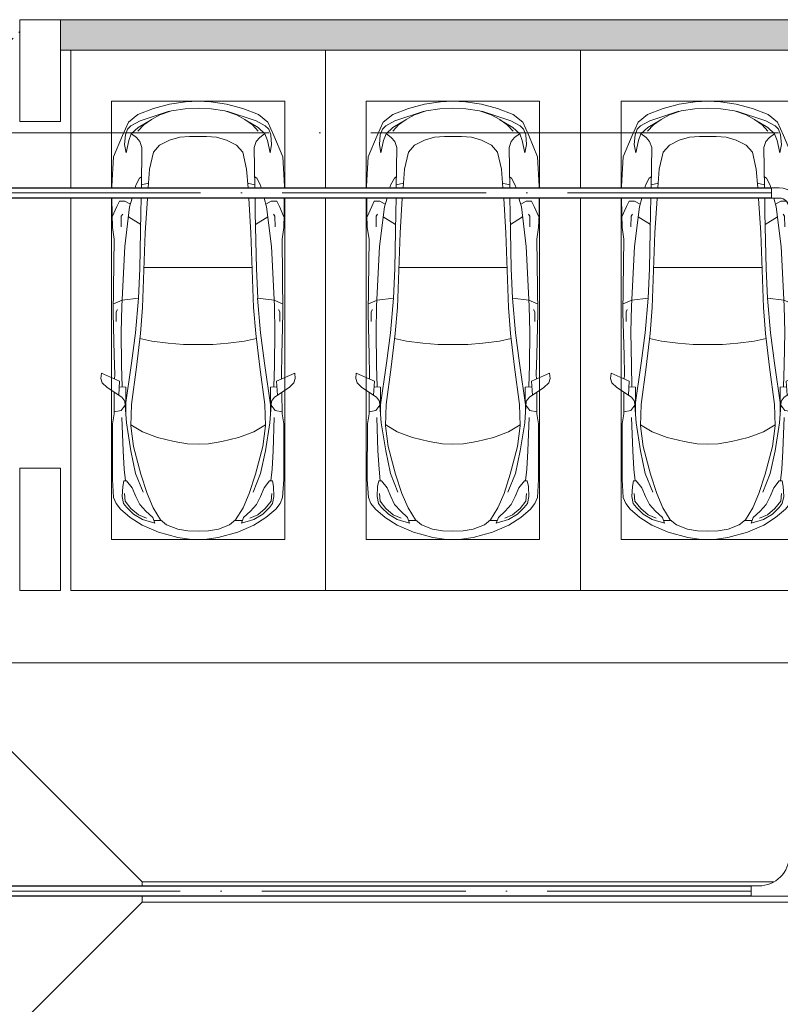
# Model space of a CAD drawing. Header units: millimetres. Extents: x -32229 to 192519, y -13689 to 125138.
# Tile 239 of 256: x 48935 to 56396, y 111698 to 121360. Entities that reach past the tile are written whole.
import ezdxf

# ---------------------------------------------------------------- set-up
doc = ezdxf.new("R2010")
doc.units = ezdxf.units.MM
doc.linetypes.add('ADSK_Линия сетки', pattern=[5000, 4000, -500, 0, -500])
doc.linetypes.add('ADSK_Осевая', pattern=[2800, 2000, -400, 0, -400])
for name, color, linetype, lineweight in [('A-____-____-DIMS', 7, 'Continuous', 9), ('A-____-____-DIMS-200', 7, 'Continuous', 9), ('A-DETL-GENF-OTLN', 7, 'Continuous', 18), ('A-FLOR-____-OTLN', 7, 'Continuous', 18), ('A-WALL-____-MCUT', 7, 'Continuous', 40), ('A-WALL-____-OTLN', 7, 'Continuous', 18), ('A-WALL-____-PATT', 7, 'Continuous', 40), ('C-PRKG-____-OTLN', 7, 'Continuous', 18), ('E-CABL-TRAY-CNTR', 7, 'ADSK_Осевая', 18), ('E-CABL-TRAY-OTLN', 7, 'Continuous', 18), ('S-COLS-____-MCUT', 7, 'Continuous', 40), ('S-COLS-____-OTLN', 7, 'Continuous', 18), ('S-GRID-____-OTLN', 7, 'Continuous', 9)]:
    doc.layers.add(name, color=color, linetype=linetype, lineweight=lineweight)
doc.styles.add('GOST Common_4', font='GOST_Common.ttf', dxfattribs={"width": 0.9, "height": 250})
doc.dimstyles.new('ГОСТ_2_5_мм2', dxfattribs={"dimscale": 304.8, "dimtxt": 251.428749, "dimasz": 0.492126, "dimexe": 0.492126, "dimexo": 0.656168, "dimgap": 0.098425, "dimtad": 1, "dimdec": 0, "dimdsep": 46, "dimtxsty": 'GOST Common_4', "dimblk1": 'OBLIQUE', "dimblk2": 'OBLIQUE', "dimsah": 1, "dimcen": 0.09, "dimazin": 2, "dimtfac": 1, "dimtdec": 4, "dimtix": 1, "dimtmove": 0, "dimatfit": 3, "dimfxl": 1, "dimtvp": 1, "dimtolj": 1, "dimtzin": 0, "dimarcsym": 2})
pattern_1 = [(45, (0, 0), (-228.0985, 228.0985), []), (45, (228.1, 0), (-228.0985, 228.0985), [403.225, -80.645, 6.706, -73.939])]

# ---------------------------------------------------------------- blocks, each defined once
blk = doc.blocks.new('АР_Машиноместо - 5300x2500_С-V11--01 ЭЛ')
at = {"layer": 'A-DETL-GENF-OTLN', "color": 253, "lineweight": 13, "true_color": 0xaaaaaa}
for p, q in [((970.2, 4771.8), (812.7, 4729.4)), ((1126.4, 4794.1), (970.2, 4771.8)), ((1250, 4800), (1126.4, 4794.1)), ((1250, 4800), (1373.6, 4794.1)), ((1373.6, 4794.1), (1529.8, 4771.8)), ((1529.8, 4771.8), (1687.3, 4729.4)), ((659.1, 4669.9), (565.9, 4595.1)), ((812.7, 4729.4), (659.1, 4669.9)), ((680.7, 4606.5), (967, 4703.6)), ((873.9, 4665.1), (791.3, 4619.7)), ((988.2, 4706.7), (873.9, 4665.1)), ((1122.2, 4726.4), (988.2, 4706.7)), ((1250, 4731.7), (1122.2, 4726.4)), ((1250, 4731.7), (1377.8, 4726.4)), ((1377.8, 4726.4), (1511.8, 4706.7)), ((1511.8, 4706.7), (1626.1, 4665.1)), ((1819.3, 4606.5), (1533, 4703.6)), ((1626.1, 4665.1), (1708.7, 4619.7)), ((1687.3, 4729.4), (1840.9, 4669.9)), ((1840.9, 4669.9), (1934.1, 4595.1)), ((565.9, 4595.1), (507.1, 4462.6)), ((557.5, 4525.7), (590.7, 4560.1)), ((590.7, 4560.1), (680.7, 4606.5)), ((661.8, 4543.1), (594.6, 4479.3)), ((717.1, 4568.9), (659.6, 4505.3)), ((788.5, 4617.7), (661.8, 4543.1)), ((791.3, 4619.7), (717.1, 4568.9)), ((1708.7, 4619.7), (1782.9, 4568.9)), ((1711.5, 4617.7), (1838.2, 4543.1)), ((1782.9, 4568.9), (1840.4, 4505.3)), ((1909.3, 4560.1), (1819.3, 4606.5)), ((1838.2, 4543.1), (1905.4, 4479.3)), ((1942.5, 4525.7), (1909.3, 4560.1)), ((1934.1, 4595.1), (1992.9, 4462.6)), ((507.1, 4462.6), (419.6, 4254.2)), ((528.4, 4374.7), (536.4, 4471.4)), ((536.4, 4471.4), (557.5, 4525.7)), ((594.6, 4479.3), (569.5, 4413.1)), ((645, 4445.5), (597.3, 4481.4)), ((679.6, 4406.3), (645, 4445.5)), ((970.5, 4419.3), (1069.6, 4447.3)), ((1069.6, 4447.3), (1167.1, 4453.2)), ((1167.1, 4453.2), (1250, 4453.9)), ((1332.9, 4453.2), (1250, 4453.9)), ((1430.4, 4447.3), (1332.9, 4453.2)), ((1529.5, 4419.3), (1430.4, 4447.3)), ((1820.4, 4406.3), (1855, 4445.5)), ((1855, 4445.5), (1902.7, 4481.4)), ((1905.4, 4479.3), (1930.5, 4413.1)), ((1963.6, 4471.4), (1942.5, 4525.7)), ((1971.6, 4374.7), (1963.6, 4471.4)), ((1992.9, 4462.6), (2080.4, 4254.2)), ((543.7, 4295.1), (528.4, 4374.7)), ((569.5, 4413.1), (543.7, 4295.1)), ((699.7, 4345.5), (679.6, 4406.3)), ((812.5, 4298.9), (872.7, 4370.2)), ((872.7, 4370.2), (970.5, 4419.3)), ((1627.3, 4370.2), (1529.5, 4419.3)), ((1687.5, 4298.9), (1627.3, 4370.2)), ((1800.3, 4345.5), (1820.4, 4406.3)), ((1930.5, 4413.1), (1956.3, 4295.1)), ((1956.3, 4295.1), (1971.6, 4374.7)), ((419.6, 4254.2), (403.4, 3968)), ((693.3, 3949.9), (699.7, 4345.5)), ((774.4, 4132.9), (812.5, 4298.9)), ((1725.6, 4132.9), (1687.5, 4298.9)), ((1806.7, 3949.9), (1800.3, 4345.5)), ((2080.4, 4254.2), (2096.6, 3968)), ((760.3, 3949.9), (774.4, 4132.9)), ((1739.7, 3949.9), (1725.6, 4132.9)), ((403.4, 3968), (403.5, 3949.9)), ((631.5, 3949.9), (638.7, 3975.4)), ((638.7, 3975.4), (675.2, 4045.5)), ((675.2, 4045.5), (694.6, 4057.6)), ((1824.8, 4045.5), (1805.4, 4057.6)), ((1861.3, 3975.4), (1824.8, 4045.5)), ((1868.5, 3949.9), (1861.3, 3975.4)), ((2096.6, 3968), (2096.5, 3949.9)), ((404.3, 3849.9), (405.6, 3688.5)), ((453.1, 3766.3), (478.4, 3819.3)), ((478.4, 3819.3), (532.5, 3818.1)), ((532.5, 3818.1), (585.5, 3790.5)), ((578.7, 3762.9), (603.2, 3849.9)), ((689.3, 3705.5), (691.7, 3849.9)), ((731.2, 3507.6), (752.2, 3845.6)), ((752.2, 3845.6), (752.6, 3849.9)), ((1747.8, 3845.6), (1747.4, 3849.9)), ((1768.8, 3507.6), (1747.8, 3845.6)), ((1810.7, 3705.5), (1808.3, 3849.9)), ((1921.3, 3762.9), (1896.8, 3849.9)), ((1967.5, 3818.1), (1914.5, 3790.5)), ((2021.6, 3819.3), (1967.5, 3818.1)), ((2046.9, 3766.3), (2021.6, 3819.3)), ((2095.7, 3849.9), (2094.4, 3688.5)), ((405.6, 3688.5), (409.5, 3560)), ((408.2, 3667), (453.1, 3766.3)), ((495.5, 3566.1), (496.8, 3671.6)), ((496.8, 3671.6), (510.1, 3691.5)), ((530.9, 3374.8), (578.7, 3762.9)), ((678.7, 3159.5), (689.3, 3705.5)), ((1821.3, 3159.5), (1810.7, 3705.5)), ((1969.1, 3374.8), (1921.3, 3762.9)), ((2003.2, 3671.6), (1989.9, 3691.5)), ((2004.5, 3566.1), (2003.2, 3671.6)), ((2091.8, 3667), (2046.9, 3766.3)), ((2094.4, 3688.5), (2090.5, 3560)), ((687.1, 3588.8), (566.5, 3663.9)), ((1812.9, 3588.8), (1933.5, 3663.9)), ((409.5, 3560), (426.5, 3446.8)), ((704.9, 2775.5), (731.2, 3507.6)), ((1795.1, 2775.5), (1768.8, 3507.6)), ((2090.5, 3560), (2073.5, 3446.8)), ((426.5, 3446.8), (417.5, 2723)), ((2073.5, 3446.8), (2082.5, 2723)), ((501.4, 2789.7), (530.9, 3374.8)), ((1998.6, 2789.7), (1969.1, 3374.8)), ((665.6, 2864.6), (678.7, 3159.5)), ((1834.4, 2864.6), (1821.3, 3159.5)), ((505.1, 2846.9), (420.9, 2813.3)), ((665.8, 2867.4), (505.1, 2846.9)), ((636.6, 2526.5), (665.8, 2867.4)), ((1834.2, 2867.4), (1994.9, 2846.9)), ((1863.4, 2526.5), (1834.2, 2867.4)), ((1994.9, 2846.9), (2079.1, 2813.3)), ((417.5, 2723), (428.2, 2308.5)), ((447.8, 2733.7), (459.7, 2756.2)), ((447.8, 2638.7), (447.8, 2733.7)), ((495.7, 2532.3), (501.4, 2789.7)), ((684.2, 2522.3), (704.9, 2775.5)), ((1815.8, 2522.3), (1795.1, 2775.5)), ((2004.3, 2532.3), (1998.6, 2789.7)), ((2052.2, 2733.7), (2040.3, 2756.2)), ((2052.2, 2638.7), (2052.2, 2733.7)), ((2082.5, 2723), (2071.8, 2308.5)), ((500, 2210.1), (495.7, 2532.3)), ((636.6, 2526.5), (597, 2231)), ((644.6, 2191.8), (684.2, 2522.3)), ((1855.4, 2191.8), (1815.8, 2522.3)), ((1863.4, 2526.5), (1903, 2231)), ((2000, 2210.1), (2004.3, 2532.3)), ((428.2, 2308.5), (432.3, 2119.9)), ((597, 2231), (535, 1798.3)), ((1903, 2231), (1965, 1798.3)), ((2071.8, 2308.5), (2067.7, 2119.9)), ((296.8, 2079.9), (301.4, 2130.5)), ((301.4, 2130.5), (479.9, 2052.9)), ((505.9, 1996), (500, 2210.1)), ((595.8, 1824.8), (644.6, 2191.8)), ((1904.2, 1824.8), (1855.4, 2191.8)), ((1994.1, 1996), (2000, 2210.1)), ((2198.6, 2130.5), (2020.1, 2052.9)), ((2203.2, 2079.9), (2198.6, 2130.5)), ((309.5, 2036.1), (296.8, 2079.9)), ((357.8, 1990.1), (309.5, 2036.1)), ((432.3, 2119.9), (430.7, 2073.9)), ((479.9, 2052.9), (471, 1914.3)), ((2020.1, 2052.9), (2029, 1914.3)), ((2067.7, 2119.9), (2069.3, 2073.9)), ((2142.2, 1990.1), (2190.5, 2036.1)), ((2190.5, 2036.1), (2203.2, 2079.9)), ((500.6, 1894.5), (357.8, 1990.1)), ((426.5, 1730.9), (427.5, 1943)), ((540.9, 1993.7), (476.3, 1997.9)), ((540.9, 1993.7), (539.8, 1733.1)), ((1959.1, 1993.7), (2023.7, 1997.9)), ((1959.1, 1993.7), (1960.2, 1733.1)), ((1999.4, 1894.5), (2142.2, 1990.1)), ((2073.5, 1730.9), (2072.5, 1943)), ((530.6, 1857.6), (500.6, 1894.5)), ((546.5, 1642.6), (530.6, 1857.6)), ((1953.5, 1642.6), (1969.4, 1857.6)), ((1969.4, 1857.6), (1999.4, 1894.5)), ((495, 1765.3), (426.6, 1753.4)), ((533.6, 1816.8), (495, 1765.3)), ((589.4, 1615.5), (595.8, 1824.8)), ((1910.6, 1615.5), (1904.2, 1824.8)), ((1966.4, 1816.8), (2005, 1765.3)), ((2005, 1765.3), (2073.4, 1753.4)), ((410.6, 1634.2), (426.5, 1730.9)), ((2089.4, 1634.2), (2073.5, 1730.9)), ((409.5, 1087), (410.6, 1634.2)), ((615.4, 1410.3), (589.4, 1615.5)), ((590.4, 1624.3), (703.6, 1557.1)), ((703.6, 1557.1), (852.8, 1499)), ((1796.4, 1557.1), (1647.2, 1499)), ((1909.6, 1624.3), (1796.4, 1557.1)), ((1884.6, 1410.3), (1910.6, 1615.5)), ((2090.5, 1087), (2089.4, 1634.2)), ((852.8, 1499), (1016.6, 1459.9)), ((1016.6, 1459.9), (1146.9, 1439.4)), ((1483.4, 1459.9), (1353.1, 1439.4)), ((1647.2, 1499), (1483.4, 1459.9)), ((687.4, 1141), (615.4, 1410.3)), ((1146.9, 1439.4), (1250, 1434.1)), ((1353.1, 1439.4), (1250, 1434.1)), ((1812.6, 1141), (1884.6, 1410.3)), ((420.9, 910.7), (409.5, 1087)), ((510.2, 1018.7), (521.5, 1074.5)), ((521.5, 1074.5), (548.5, 1076.2)), ((548.5, 1076.2), (603.4, 1004.8)), ((749.2, 950.3), (687.4, 1141)), ((1750.8, 950.3), (1812.6, 1141)), ((1951.5, 1076.2), (1896.6, 1004.8)), ((1978.5, 1074.5), (1951.5, 1076.2)), ((1989.8, 1018.7), (1978.5, 1074.5)), ((2079.1, 910.7), (2090.5, 1087)), ((505.7, 920), (510.2, 1018.7)), ((603.4, 1004.8), (639.1, 920)), ((1896.6, 1004.8), (1860.9, 920)), ((1994.3, 920), (1989.8, 1018.7)), ((445.9, 853.1), (420.9, 910.7)), ((519.1, 851.5), (505.7, 920)), ((639.1, 920), (677.4, 843.7)), ((809.1, 809.4), (749.2, 950.3)), ((1690.9, 809.4), (1750.8, 950.3)), ((1860.9, 920), (1822.6, 843.7)), ((1980.9, 851.5), (1994.3, 920)), ((2054.1, 853.1), (2079.1, 910.7)), ((489, 795.6), (445.9, 853.1)), ((584.4, 714.6), (489, 795.6)), ((550, 812.3), (519.1, 851.5)), ((616.5, 746.4), (550, 812.3)), ((677.4, 843.7), (737.5, 778.3)), ((737.5, 778.3), (804.5, 715.7)), ((881.5, 691.6), (809.1, 809.4)), ((1618.5, 691.6), (1690.9, 809.4)), ((1762.5, 778.3), (1695.5, 715.7)), ((1822.6, 843.7), (1762.5, 778.3)), ((1883.5, 746.4), (1950, 812.3)), ((1915.6, 714.6), (2011, 795.6)), ((1950, 812.3), (1980.9, 851.5)), ((2011, 795.6), (2054.1, 853.1)), ((701.8, 640.4), (584.4, 714.6)), ((703.5, 696.4), (616.5, 746.4)), ((824.6, 660.9), (703.5, 696.4)), ((804.5, 715.7), (824.6, 660.9)), ((888.4, 685.9), (815.2, 686.6)), ((941.4, 642.2), (881.5, 691.6)), ((1558.6, 642.2), (1618.5, 691.6)), ((1611.6, 685.9), (1684.8, 686.6)), ((1695.5, 715.7), (1675.4, 660.9)), ((1675.4, 660.9), (1796.5, 696.4)), ((1796.5, 696.4), (1883.5, 746.4)), ((1798.2, 640.4), (1915.6, 714.6)), ((861.8, 571.6), (701.8, 640.4)), ((1050.7, 599.4), (941.4, 642.2)), ((1148.8, 583), (1050.7, 599.4)), ((1250, 581.6), (1148.8, 583)), ((1250, 581.6), (1351.2, 583)), ((1351.2, 583), (1449.3, 599.4)), ((1449.3, 599.4), (1558.6, 642.2)), ((1638.2, 571.6), (1798.2, 640.4)), ((1052.6, 517.5), (861.8, 571.6)), ((1165.1, 503.1), (1052.6, 517.5)), ((1250, 500), (1165.1, 503.1)), ((1250, 500), (1334.9, 503.1)), ((1334.9, 503.1), (1447.4, 517.5)), ((1447.4, 517.5), (1638.2, 571.6))]:
    blk.add_line(p, q, dxfattribs=at)
at = {"layer": 'A-DETL-GENF-OTLN', "color": 254, "lineweight": 13, "true_color": 0xd4d4d4}
for p, q in [((694.6, 3980.4), (765.1, 3996.8)), ((1805.4, 3980.4), (1734.9, 3996.8)), ((715.1, 3168.3), (1250, 3167.3)), ((1784.9, 3168.3), (1250, 3167.3)), ((677.9, 2473), (794.6, 2446)), ((794.6, 2446), (955.7, 2426.8)), ((955.7, 2426.8), (1105.5, 2413.7)), ((1544.3, 2426.8), (1394.5, 2413.7)), ((1705.4, 2446), (1544.3, 2426.8)), ((1822.1, 2473), (1705.4, 2446)), ((1105.5, 2413.7), (1250, 2412.9)), ((1394.5, 2413.7), (1250, 2412.9)), ((513.9, 1368.9), (502.3, 1696.3)), ((590.3, 1367.8), (546.5, 1642.6)), ((1909.7, 1367.8), (1953.5, 1642.6)), ((1986.1, 1368.9), (1997.7, 1696.3)), ((524.9, 1188.6), (513.9, 1368.9)), ((636.7, 1146), (590.3, 1367.8)), ((1863.3, 1146), (1909.7, 1367.8)), ((1975.1, 1188.6), (1986.1, 1368.9)), ((537.4, 1076.1), (524.9, 1188.6)), ((1962.6, 1076.1), (1975.1, 1188.6)), ((710.2, 962.8), (636.7, 1146)), ((1789.8, 962.8), (1863.3, 1146)), ((534.5, 874.4), (528.1, 949.5)), ((591.7, 805), (534.5, 874.4)), ((1908.3, 805), (1965.5, 874.4)), ((1965.5, 874.4), (1971.9, 949.5)), ((664.7, 739.9), (591.7, 805)), ((1835.3, 739.9), (1908.3, 805)), ((742.6, 707.8), (664.7, 739.9)), ((1757.4, 707.8), (1835.3, 739.9))]:
    blk.add_line(p, q, dxfattribs=at)
at = {"layer": 'C-PRKG-____-OTLN', "color": 253, "lineweight": 13, "true_color": 0xaaaaaa}
for p, q in [((0, 3949.9), (0, 5300)), ((2500, 3949.9), (2500, 5300)), ((400, 4800), (2100, 4800)), ((400, 3949.9), (400, 4800)), ((2100, 3949.9), (2100, 4800)), ((0, 0), (0, 3849.9)), ((400, 500), (400, 3849.9)), ((2100, 500), (2100, 3849.9)), ((2500, 0), (2500, 3849.9)), ((400, 500), (2100, 500)), ((2500, 0), (0, 0))]:
    blk.add_line(p, q, dxfattribs=at)
blk = doc.blocks.new('АР_Машиноместо - 5300x2500_С-V13--01 ЭЛ')
at = {"layer": 'A-DETL-GENF-OTLN', "color": 253, "lineweight": 13, "true_color": 0xaaaaaa}
for p, q in [((861.8, -571.6), (701.8, -640.4)), ((1052.6, -517.5), (861.8, -571.6)), ((1165.1, -503.1), (1052.6, -517.5)), ((1250, -500), (1165.1, -503.1)), ((1250, -500), (1334.9, -503.1)), ((1334.9, -503.1), (1447.4, -517.5)), ((1447.4, -517.5), (1638.2, -571.6)), ((1638.2, -571.6), (1798.2, -640.4)), ((701.8, -640.4), (584.4, -714.6)), ((824.6, -660.9), (703.5, -696.4)), ((804.5, -715.7), (824.6, -660.9)), ((941.4, -642.2), (881.5, -691.6)), ((1050.7, -599.4), (941.4, -642.2)), ((1148.8, -583), (1050.7, -599.4)), ((1250, -581.6), (1148.8, -583)), ((1250, -581.6), (1351.2, -583)), ((1351.2, -583), (1449.3, -599.4)), ((1449.3, -599.4), (1558.6, -642.2)), ((1558.6, -642.2), (1618.5, -691.6)), ((1695.5, -715.7), (1675.4, -660.9)), ((1675.4, -660.9), (1796.5, -696.4)), ((1798.2, -640.4), (1915.6, -714.6)), ((584.4, -714.6), (489, -795.6)), ((616.5, -746.4), (550, -812.3)), ((703.5, -696.4), (616.5, -746.4)), ((737.5, -778.3), (804.5, -715.7)), ((881.5, -691.6), (809.1, -809.4)), ((888.4, -685.9), (815.2, -686.6)), ((1611.6, -685.9), (1684.8, -686.6)), ((1618.5, -691.6), (1690.9, -809.4)), ((1762.5, -778.3), (1695.5, -715.7)), ((1796.5, -696.4), (1883.5, -746.4)), ((1883.5, -746.4), (1950, -812.3)), ((1915.6, -714.6), (2011, -795.6)), ((489, -795.6), (450, -847.6)), ((519.1, -851.5), (505.7, -920)), ((550, -812.3), (519.1, -851.5)), ((639.1, -920), (677.4, -843.7)), ((677.4, -843.7), (737.5, -778.3)), ((809.1, -809.4), (749.2, -950.3)), ((1690.9, -809.4), (1750.8, -950.3)), ((1822.6, -843.7), (1762.5, -778.3)), ((1860.9, -920), (1822.6, -843.7)), ((1950, -812.3), (1980.9, -851.5)), ((1980.9, -851.5), (1994.3, -920)), ((2011, -795.6), (2054.1, -853.1)), ((2054.1, -853.1), (2079.1, -910.7)), ((505.7, -920), (510.2, -1018.7)), ((603.4, -1004.8), (639.1, -920)), ((749.2, -950.3), (687.4, -1141)), ((1750.8, -950.3), (1812.6, -1141)), ((1896.6, -1004.8), (1860.9, -920)), ((1994.3, -920), (1989.8, -1018.7)), ((2079.1, -910.7), (2090.5, -1087)), ((510.2, -1018.7), (521.5, -1074.5)), ((548.5, -1076.2), (603.4, -1004.8)), ((1951.5, -1076.2), (1896.6, -1004.8)), ((1989.8, -1018.7), (1978.5, -1074.5)), ((521.5, -1074.5), (548.5, -1076.2)), ((687.4, -1141), (615.4, -1410.3)), ((1812.6, -1141), (1884.6, -1410.3)), ((1978.5, -1074.5), (1951.5, -1076.2)), ((2090.5, -1087), (2089.4, -1634.2)), ((615.4, -1410.3), (589.4, -1615.5)), ((1016.6, -1459.9), (1146.9, -1439.4)), ((1146.9, -1439.4), (1250, -1434.1)), ((1353.1, -1439.4), (1250, -1434.1)), ((1483.4, -1459.9), (1353.1, -1439.4)), ((1884.6, -1410.3), (1910.6, -1615.5)), ((703.6, -1557.1), (852.8, -1499)), ((852.8, -1499), (1016.6, -1459.9)), ((1647.2, -1499), (1483.4, -1459.9)), ((1796.4, -1557.1), (1647.2, -1499)), ((589.4, -1615.5), (595.8, -1824.8)), ((590.4, -1624.3), (703.6, -1557.1)), ((1909.6, -1624.3), (1796.4, -1557.1)), ((1910.6, -1615.5), (1904.2, -1824.8)), ((2089.4, -1634.2), (2073.5, -1730.9)), ((546.5, -1642.6), (530.6, -1857.6)), ((540.9, -1993.7), (539.8, -1733.1)), ((1953.5, -1642.6), (1969.4, -1857.6)), ((1959.1, -1993.7), (1960.2, -1733.1)), ((2073.5, -1730.9), (2072.5, -1943)), ((495, -1765.3), (450, -1757.4)), ((533.6, -1816.8), (495, -1765.3)), ((597, -2231), (535, -1798.3)), ((595.8, -1824.8), (644.6, -2191.8)), ((1904.2, -1824.8), (1855.4, -2191.8)), ((1903, -2231), (1965, -1798.3)), ((1966.4, -1816.8), (2005, -1765.3)), ((2005, -1765.3), (2073.4, -1753.4)), ((500.6, -1894.5), (450, -1928.4)), ((479.9, -2052.9), (471, -1914.3)), ((530.6, -1857.6), (500.6, -1894.5)), ((1969.4, -1857.6), (1999.4, -1894.5)), ((1999.4, -1894.5), (2142.2, -1990.1)), ((2020.1, -2052.9), (2029, -1914.3)), ((350, -1997.5), (309.5, -2036.1)), ((540.9, -1993.7), (476.3, -1997.9)), ((505.9, -1996), (500, -2210.1)), ((1959.1, -1993.7), (2023.7, -1997.9)), ((1994.1, -1996), (2000, -2210.1)), ((2142.2, -1990.1), (2190.5, -2036.1)), ((309.5, -2036.1), (296.8, -2079.9)), ((296.8, -2079.9), (301.4, -2130.5)), ((301.4, -2130.5), (350, -2109.4)), ((450, -2065.9), (479.9, -2052.9)), ((2198.6, -2130.5), (2020.1, -2052.9)), ((2067.7, -2119.9), (2069.3, -2073.9)), ((2071.8, -2308.5), (2067.7, -2119.9)), ((2190.5, -2036.1), (2203.2, -2079.9)), ((2203.2, -2079.9), (2198.6, -2130.5)), ((500, -2210.1), (495.7, -2532.3)), ((644.6, -2191.8), (684.2, -2522.3)), ((1855.4, -2191.8), (1815.8, -2522.3)), ((2000, -2210.1), (2004.3, -2532.3)), ((636.6, -2526.5), (597, -2231)), ((1863.4, -2526.5), (1903, -2231)), ((2082.5, -2723), (2071.8, -2308.5)), ((495.7, -2532.3), (501.4, -2789.7)), ((636.6, -2526.5), (665.8, -2867.4)), ((684.2, -2522.3), (704.9, -2775.5)), ((1815.8, -2522.3), (1795.1, -2775.5)), ((1863.4, -2526.5), (1834.2, -2867.4)), ((2004.3, -2532.3), (1998.6, -2789.7)), ((2052.2, -2638.7), (2052.2, -2733.7)), ((450, -2737.9), (459.7, -2756.2)), ((501.4, -2789.7), (530.9, -3374.8)), ((704.9, -2775.5), (731.2, -3507.6)), ((1795.1, -2775.5), (1768.8, -3507.6)), ((1998.6, -2789.7), (1969.1, -3374.8)), ((2052.2, -2733.7), (2040.3, -2756.2)), ((2073.5, -3446.8), (2082.5, -2723)), ((505.1, -2846.9), (450, -2824.9)), ((665.8, -2867.4), (505.1, -2846.9)), ((665.6, -2864.6), (678.7, -3159.5)), ((1834.4, -2864.6), (1821.3, -3159.5)), ((1834.2, -2867.4), (1994.9, -2846.9)), ((1994.9, -2846.9), (2079.1, -2813.3)), ((678.7, -3159.5), (689.3, -3705.5)), ((1821.3, -3159.5), (1810.7, -3705.5)), ((530.9, -3374.8), (578.7, -3762.9)), ((1969.1, -3374.8), (1921.3, -3762.9)), ((2090.5, -3560), (2073.5, -3446.8)), ((495.5, -3566.1), (496.8, -3671.6)), ((731.2, -3507.6), (752.2, -3845.6)), ((1768.8, -3507.6), (1747.8, -3845.6)), ((2004.5, -3566.1), (2003.2, -3671.6)), ((2094.4, -3688.5), (2090.5, -3560)), ((687.1, -3588.8), (566.5, -3663.9)), ((1812.9, -3588.8), (1933.5, -3663.9)), ((2091.8, -3667), (2046.9, -3766.3)), ((453.1, -3766.3), (477.3, -3816.8)), ((496.8, -3671.6), (510.1, -3691.5)), ((578.7, -3762.9), (603.2, -3849.9)), ((689.3, -3705.5), (691.7, -3849.9)), ((1810.7, -3705.5), (1808.3, -3849.9)), ((1921.3, -3762.9), (1896.8, -3849.9)), ((2003.2, -3671.6), (1989.9, -3691.5)), ((2046.9, -3766.3), (2021.6, -3819.3)), ((2095.7, -3849.9), (2094.4, -3688.5)), ((479.7, -3819.2), (532.5, -3818.1)), ((532.5, -3818.1), (585.5, -3790.5)), ((752.2, -3845.6), (752.6, -3849.9)), ((1747.8, -3845.6), (1747.4, -3849.9)), ((1967.5, -3818.1), (1914.5, -3790.5)), ((2021.6, -3819.3), (1967.5, -3818.1)), ((403.4, -3968), (404, -3885)), ((631.5, -3949.9), (638.7, -3975.4)), ((693.3, -3949.9), (699.7, -4345.5)), ((760.3, -3949.9), (774.4, -4132.9)), ((1739.7, -3949.9), (1725.6, -4132.9)), ((1806.7, -3949.9), (1800.3, -4345.5)), ((1868.5, -3949.9), (1861.3, -3975.4)), ((2096.6, -3968), (2096.5, -3949.9)), ((419.6, -4254.2), (403.4, -3968)), ((638.7, -3975.4), (675.2, -4045.5)), ((675.2, -4045.5), (694.6, -4057.6)), ((1824.8, -4045.5), (1805.4, -4057.6)), ((1861.3, -3975.4), (1824.8, -4045.5)), ((2080.4, -4254.2), (2096.6, -3968)), ((774.4, -4132.9), (812.5, -4298.9)), ((1725.6, -4132.9), (1687.5, -4298.9)), ((507.1, -4462.6), (419.6, -4254.2)), ((543.7, -4295.1), (528.4, -4374.7)), ((569.5, -4413.1), (543.7, -4295.1)), ((699.7, -4345.5), (679.6, -4406.3)), ((812.5, -4298.9), (872.7, -4370.2)), ((1687.5, -4298.9), (1627.3, -4370.2)), ((1800.3, -4345.5), (1820.4, -4406.3)), ((1930.5, -4413.1), (1956.3, -4295.1)), ((1956.3, -4295.1), (1971.6, -4374.7)), ((1992.9, -4462.6), (2080.4, -4254.2)), ((528.4, -4374.7), (536.4, -4471.4)), ((594.6, -4479.3), (569.5, -4413.1)), ((679.6, -4406.3), (645, -4445.5)), ((872.7, -4370.2), (970.5, -4419.3)), ((970.5, -4419.3), (1069.6, -4447.3)), ((1529.5, -4419.3), (1430.4, -4447.3)), ((1627.3, -4370.2), (1529.5, -4419.3)), ((1820.4, -4406.3), (1855, -4445.5)), ((1905.4, -4479.3), (1930.5, -4413.1)), ((1971.6, -4374.7), (1963.6, -4471.4)), ((565.9, -4595.1), (507.1, -4462.6)), ((536.4, -4471.4), (557.5, -4525.7)), ((557.5, -4525.7), (590.7, -4560.1)), ((661.8, -4543.1), (594.6, -4479.3)), ((645, -4445.5), (597.3, -4481.4)), ((717.1, -4568.9), (659.6, -4505.3)), ((1069.6, -4447.3), (1167.1, -4453.2)), ((1167.1, -4453.2), (1250, -4453.9)), ((1332.9, -4453.2), (1250, -4453.9)), ((1430.4, -4447.3), (1332.9, -4453.2)), ((1782.9, -4568.9), (1840.4, -4505.3)), ((1838.2, -4543.1), (1905.4, -4479.3)), ((1855, -4445.5), (1902.7, -4481.4)), ((1942.5, -4525.7), (1909.3, -4560.1)), ((1934.1, -4595.1), (1992.9, -4462.6)), ((1963.6, -4471.4), (1942.5, -4525.7)), ((659.1, -4669.9), (565.9, -4595.1)), ((590.7, -4560.1), (680.7, -4606.5)), ((788.5, -4617.7), (661.8, -4543.1)), ((680.7, -4606.5), (967, -4703.6)), ((791.3, -4619.7), (717.1, -4568.9)), ((873.9, -4665.1), (791.3, -4619.7)), ((1819.3, -4606.5), (1533, -4703.6)), ((1626.1, -4665.1), (1708.7, -4619.7)), ((1708.7, -4619.7), (1782.9, -4568.9)), ((1711.5, -4617.7), (1838.2, -4543.1)), ((1909.3, -4560.1), (1819.3, -4606.5)), ((1840.9, -4669.9), (1934.1, -4595.1)), ((812.7, -4729.4), (659.1, -4669.9)), ((970.2, -4771.8), (812.7, -4729.4)), ((988.2, -4706.7), (873.9, -4665.1)), ((1122.2, -4726.4), (988.2, -4706.7)), ((1250, -4731.7), (1122.2, -4726.4)), ((1250, -4731.7), (1377.8, -4726.4)), ((1377.8, -4726.4), (1511.8, -4706.7)), ((1511.8, -4706.7), (1626.1, -4665.1)), ((1529.8, -4771.8), (1687.3, -4729.4)), ((1687.3, -4729.4), (1840.9, -4669.9)), ((1126.4, -4794.1), (970.2, -4771.8)), ((1250, -4800), (1126.4, -4794.1)), ((1250, -4800), (1373.6, -4794.1)), ((1373.6, -4794.1), (1529.8, -4771.8))]:
    blk.add_line(p, q, dxfattribs=at)
at = {"layer": 'A-DETL-GENF-OTLN', "color": 254, "lineweight": 13, "true_color": 0xd4d4d4}
for p, q in [((664.7, -739.9), (591.7, -805)), ((742.6, -707.8), (664.7, -739.9)), ((1757.4, -707.8), (1835.3, -739.9)), ((1835.3, -739.9), (1908.3, -805)), ((591.7, -805), (534.5, -874.4)), ((1908.3, -805), (1965.5, -874.4)), ((534.5, -874.4), (528.1, -949.5)), ((710.2, -962.8), (636.7, -1146)), ((1789.8, -962.8), (1863.3, -1146)), ((1965.5, -874.4), (1971.9, -949.5)), ((537.4, -1076.1), (524.9, -1188.6)), ((636.7, -1146), (590.3, -1367.8)), ((1863.3, -1146), (1909.7, -1367.8)), ((1962.6, -1076.1), (1975.1, -1188.6)), ((524.9, -1188.6), (513.9, -1368.9)), ((1975.1, -1188.6), (1986.1, -1368.9)), ((513.9, -1368.9), (502.3, -1696.3)), ((590.3, -1367.8), (546.5, -1642.6)), ((1909.7, -1367.8), (1953.5, -1642.6)), ((1986.1, -1368.9), (1997.7, -1696.3)), ((955.7, -2426.8), (1105.5, -2413.7)), ((1105.5, -2413.7), (1250, -2412.9)), ((1394.5, -2413.7), (1250, -2412.9)), ((1544.3, -2426.8), (1394.5, -2413.7)), ((677.9, -2473), (794.6, -2446)), ((794.6, -2446), (955.7, -2426.8)), ((1705.4, -2446), (1544.3, -2426.8)), ((1822.1, -2473), (1705.4, -2446)), ((715.1, -3168.3), (1250, -3167.3)), ((1784.9, -3168.3), (1250, -3167.3)), ((694.6, -3980.4), (765.1, -3996.8)), ((1805.4, -3980.4), (1734.9, -3996.8))]:
    blk.add_line(p, q, dxfattribs=at)
at = {"layer": 'C-PRKG-____-OTLN', "color": 253, "lineweight": 13, "true_color": 0xaaaaaa}
for p, q in [((350, 0), (0, 0)), ((0, 0), (0, -5300)), ((2500, 0), (450, 0)), ((2500, 0), (2500, -3849.9)), ((450, -500), (2100, -500)), ((2100, -500), (2100, -3849.9)), ((400, -3881), (400, -4800)), ((2100, -3949.9), (2100, -4800)), ((2500, -3949.9), (2500, -5300)), ((400, -4800), (2100, -4800))]:
    blk.add_line(p, q, dxfattribs=at)
blk = doc.blocks.new('АР_Машиноместо - 5300x2500_С-V10--01 ЭЛ')
at = {"layer": 'A-DETL-GENF-OTLN', "color": 253, "lineweight": 13, "true_color": 0xaaaaaa}
for p, q in [((861.8, -571.6), (701.8, -640.4)), ((1052.6, -517.5), (861.8, -571.6)), ((1165.1, -503.1), (1052.6, -517.5)), ((1250, -500), (1165.1, -503.1)), ((1250, -500), (1334.9, -503.1)), ((1334.9, -503.1), (1447.4, -517.5)), ((1447.4, -517.5), (1638.2, -571.6)), ((1638.2, -571.6), (1798.2, -640.4)), ((701.8, -640.4), (584.4, -714.6)), ((824.6, -660.9), (703.5, -696.4)), ((804.5, -715.7), (824.6, -660.9)), ((941.4, -642.2), (881.5, -691.6)), ((1050.7, -599.4), (941.4, -642.2)), ((1148.8, -583), (1050.7, -599.4)), ((1250, -581.6), (1148.8, -583)), ((1250, -581.6), (1351.2, -583)), ((1351.2, -583), (1449.3, -599.4)), ((1449.3, -599.4), (1558.6, -642.2)), ((1558.6, -642.2), (1618.5, -691.6)), ((1695.5, -715.7), (1675.4, -660.9)), ((1675.4, -660.9), (1796.5, -696.4)), ((1798.2, -640.4), (1915.6, -714.6)), ((584.4, -714.6), (489, -795.6)), ((616.5, -746.4), (550, -812.3)), ((703.5, -696.4), (616.5, -746.4)), ((737.5, -778.3), (804.5, -715.7)), ((881.5, -691.6), (809.1, -809.4)), ((888.4, -685.9), (815.2, -686.6)), ((1611.6, -685.9), (1684.8, -686.6)), ((1618.5, -691.6), (1690.9, -809.4)), ((1762.5, -778.3), (1695.5, -715.7)), ((1796.5, -696.4), (1883.5, -746.4)), ((1883.5, -746.4), (1950, -812.3)), ((1915.6, -714.6), (2011, -795.6)), ((445.9, -853.1), (420.9, -910.7)), ((489, -795.6), (445.9, -853.1)), ((519.1, -851.5), (505.7, -920)), ((550, -812.3), (519.1, -851.5)), ((639.1, -920), (677.4, -843.7)), ((677.4, -843.7), (737.5, -778.3)), ((809.1, -809.4), (749.2, -950.3)), ((1690.9, -809.4), (1750.8, -950.3)), ((1822.6, -843.7), (1762.5, -778.3)), ((1860.9, -920), (1822.6, -843.7)), ((1950, -812.3), (1980.9, -851.5)), ((1980.9, -851.5), (1994.3, -920)), ((2011, -795.6), (2054.1, -853.1)), ((2054.1, -853.1), (2079.1, -910.7)), ((420.9, -910.7), (409.5, -1087)), ((505.7, -920), (510.2, -1018.7)), ((603.4, -1004.8), (639.1, -920)), ((749.2, -950.3), (687.4, -1141)), ((1750.8, -950.3), (1812.6, -1141)), ((1896.6, -1004.8), (1860.9, -920)), ((1994.3, -920), (1989.8, -1018.7)), ((2079.1, -910.7), (2090.5, -1087)), ((510.2, -1018.7), (521.5, -1074.5)), ((548.5, -1076.2), (603.4, -1004.8)), ((1951.5, -1076.2), (1896.6, -1004.8)), ((1989.8, -1018.7), (1978.5, -1074.5)), ((409.5, -1087), (410.6, -1634.2)), ((521.5, -1074.5), (548.5, -1076.2)), ((687.4, -1141), (615.4, -1410.3)), ((1812.6, -1141), (1884.6, -1410.3)), ((1978.5, -1074.5), (1951.5, -1076.2)), ((2090.5, -1087), (2089.4, -1634.2)), ((615.4, -1410.3), (589.4, -1615.5)), ((1016.6, -1459.9), (1146.9, -1439.4)), ((1146.9, -1439.4), (1250, -1434.1)), ((1353.1, -1439.4), (1250, -1434.1)), ((1483.4, -1459.9), (1353.1, -1439.4)), ((1884.6, -1410.3), (1910.6, -1615.5)), ((703.6, -1557.1), (852.8, -1499)), ((852.8, -1499), (1016.6, -1459.9)), ((1647.2, -1499), (1483.4, -1459.9)), ((1796.4, -1557.1), (1647.2, -1499)), ((410.6, -1634.2), (426.5, -1730.9)), ((589.4, -1615.5), (595.8, -1824.8)), ((590.4, -1624.3), (703.6, -1557.1)), ((1909.6, -1624.3), (1796.4, -1557.1)), ((1910.6, -1615.5), (1904.2, -1824.8)), ((2089.4, -1634.2), (2073.5, -1730.9)), ((426.5, -1730.9), (427.5, -1943)), ((546.5, -1642.6), (530.6, -1857.6)), ((540.9, -1993.7), (539.8, -1733.1)), ((1953.5, -1642.6), (1969.4, -1857.6)), ((1959.1, -1993.7), (1960.2, -1733.1)), ((2073.5, -1730.9), (2072.5, -1943)), ((495, -1765.3), (426.6, -1753.4)), ((533.6, -1816.8), (495, -1765.3)), ((597, -2231), (535, -1798.3)), ((595.8, -1824.8), (644.6, -2191.8)), ((1904.2, -1824.8), (1855.4, -2191.8)), ((1903, -2231), (1965, -1798.3)), ((1966.4, -1816.8), (2005, -1765.3)), ((2005, -1765.3), (2073.4, -1753.4)), ((500.6, -1894.5), (357.8, -1990.1)), ((479.9, -2052.9), (471, -1914.3)), ((530.6, -1857.6), (500.6, -1894.5)), ((1969.4, -1857.6), (1999.4, -1894.5)), ((1999.4, -1894.5), (2142.2, -1990.1)), ((2020.1, -2052.9), (2029, -1914.3)), ((357.8, -1990.1), (309.5, -2036.1)), ((540.9, -1993.7), (476.3, -1997.9)), ((505.9, -1996), (500, -2210.1)), ((1959.1, -1993.7), (2023.7, -1997.9)), ((1994.1, -1996), (2000, -2210.1)), ((2142.2, -1990.1), (2190.5, -2036.1)), ((309.5, -2036.1), (296.8, -2079.9)), ((296.8, -2079.9), (301.4, -2130.5)), ((301.4, -2130.5), (479.9, -2052.9)), ((428.2, -2308.5), (432.3, -2119.9)), ((432.3, -2119.9), (430.7, -2073.9)), ((2198.6, -2130.5), (2020.1, -2052.9)), ((2067.7, -2119.9), (2069.3, -2073.9)), ((2071.8, -2308.5), (2067.7, -2119.9)), ((2190.5, -2036.1), (2203.2, -2079.9)), ((2203.2, -2079.9), (2198.6, -2130.5)), ((500, -2210.1), (495.7, -2532.3)), ((644.6, -2191.8), (684.2, -2522.3)), ((1855.4, -2191.8), (1815.8, -2522.3)), ((2000, -2210.1), (2004.3, -2532.3)), ((417.5, -2723), (428.2, -2308.5)), ((636.6, -2526.5), (597, -2231)), ((1863.4, -2526.5), (1903, -2231)), ((2082.5, -2723), (2071.8, -2308.5)), ((495.7, -2532.3), (501.4, -2789.7)), ((636.6, -2526.5), (665.8, -2867.4)), ((684.2, -2522.3), (704.9, -2775.5)), ((1815.8, -2522.3), (1795.1, -2775.5)), ((1863.4, -2526.5), (1834.2, -2867.4)), ((2004.3, -2532.3), (1998.6, -2789.7)), ((447.8, -2638.7), (447.8, -2733.7)), ((2052.2, -2638.7), (2052.2, -2733.7)), ((426.5, -3446.8), (417.5, -2723)), ((447.8, -2733.7), (459.7, -2756.2)), ((501.4, -2789.7), (530.9, -3374.8)), ((704.9, -2775.5), (731.2, -3507.6)), ((1795.1, -2775.5), (1768.8, -3507.6)), ((1998.6, -2789.7), (1969.1, -3374.8)), ((2052.2, -2733.7), (2040.3, -2756.2)), ((2073.5, -3446.8), (2082.5, -2723)), ((505.1, -2846.9), (420.9, -2813.3)), ((665.8, -2867.4), (505.1, -2846.9)), ((665.6, -2864.6), (678.7, -3159.5)), ((1834.4, -2864.6), (1821.3, -3159.5)), ((1834.2, -2867.4), (1994.9, -2846.9)), ((1994.9, -2846.9), (2079.1, -2813.3)), ((678.7, -3159.5), (689.3, -3705.5)), ((1821.3, -3159.5), (1810.7, -3705.5)), ((530.9, -3374.8), (578.7, -3762.9)), ((1969.1, -3374.8), (1921.3, -3762.9)), ((409.5, -3560), (426.5, -3446.8)), ((2090.5, -3560), (2073.5, -3446.8)), ((405.6, -3688.5), (409.5, -3560)), ((495.5, -3566.1), (496.8, -3671.6)), ((731.2, -3507.6), (752.2, -3845.6)), ((1768.8, -3507.6), (1747.8, -3845.6)), ((2004.5, -3566.1), (2003.2, -3671.6)), ((2094.4, -3688.5), (2090.5, -3560)), ((408.2, -3667), (453.1, -3766.3)), ((687.1, -3588.8), (566.5, -3663.9)), ((1812.9, -3588.8), (1933.5, -3663.9)), ((2091.8, -3667), (2046.9, -3766.3)), ((404.3, -3849.9), (405.6, -3688.5)), ((453.1, -3766.3), (478.4, -3819.3)), ((496.8, -3671.6), (510.1, -3691.5)), ((578.7, -3762.9), (603.2, -3849.9)), ((689.3, -3705.5), (691.7, -3849.9)), ((1810.7, -3705.5), (1808.3, -3849.9)), ((1921.3, -3762.9), (1896.8, -3849.9)), ((2003.2, -3671.6), (1989.9, -3691.5)), ((2046.9, -3766.3), (2021.6, -3819.3)), ((2095.7, -3849.9), (2094.4, -3688.5)), ((478.4, -3819.3), (532.5, -3818.1)), ((532.5, -3818.1), (585.5, -3790.5)), ((752.2, -3845.6), (752.6, -3849.9)), ((1747.8, -3845.6), (1747.4, -3849.9)), ((1967.5, -3818.1), (1914.5, -3790.5)), ((2021.6, -3819.3), (1967.5, -3818.1)), ((403.4, -3968), (403.5, -3949.9)), ((631.5, -3949.9), (638.7, -3975.4)), ((693.3, -3949.9), (699.7, -4345.5)), ((760.3, -3949.9), (774.4, -4132.9)), ((1739.7, -3949.9), (1725.6, -4132.9)), ((1806.7, -3949.9), (1800.3, -4345.5)), ((1868.5, -3949.9), (1861.3, -3975.4)), ((2096.6, -3968), (2096.5, -3949.9)), ((419.6, -4254.2), (403.4, -3968)), ((638.7, -3975.4), (675.2, -4045.5)), ((675.2, -4045.5), (694.6, -4057.6)), ((1824.8, -4045.5), (1805.4, -4057.6)), ((1861.3, -3975.4), (1824.8, -4045.5)), ((2080.4, -4254.2), (2096.6, -3968)), ((774.4, -4132.9), (812.5, -4298.9)), ((1725.6, -4132.9), (1687.5, -4298.9)), ((507.1, -4462.6), (419.6, -4254.2)), ((543.7, -4295.1), (528.4, -4374.7)), ((569.5, -4413.1), (543.7, -4295.1)), ((699.7, -4345.5), (679.6, -4406.3)), ((812.5, -4298.9), (872.7, -4370.2)), ((1687.5, -4298.9), (1627.3, -4370.2)), ((1800.3, -4345.5), (1820.4, -4406.3)), ((1930.5, -4413.1), (1956.3, -4295.1)), ((1956.3, -4295.1), (1971.6, -4374.7)), ((1992.9, -4462.6), (2080.4, -4254.2)), ((528.4, -4374.7), (536.4, -4471.4)), ((594.6, -4479.3), (569.5, -4413.1)), ((679.6, -4406.3), (645, -4445.5)), ((872.7, -4370.2), (970.5, -4419.3)), ((970.5, -4419.3), (1069.6, -4447.3)), ((1529.5, -4419.3), (1430.4, -4447.3)), ((1627.3, -4370.2), (1529.5, -4419.3)), ((1820.4, -4406.3), (1855, -4445.5)), ((1905.4, -4479.3), (1930.5, -4413.1)), ((1971.6, -4374.7), (1963.6, -4471.4)), ((565.9, -4595.1), (507.1, -4462.6)), ((536.4, -4471.4), (557.5, -4525.7)), ((557.5, -4525.7), (590.7, -4560.1)), ((661.8, -4543.1), (594.6, -4479.3)), ((645, -4445.5), (597.3, -4481.4)), ((717.1, -4568.9), (659.6, -4505.3)), ((1069.6, -4447.3), (1167.1, -4453.2)), ((1167.1, -4453.2), (1250, -4453.9)), ((1332.9, -4453.2), (1250, -4453.9)), ((1430.4, -4447.3), (1332.9, -4453.2)), ((1782.9, -4568.9), (1840.4, -4505.3)), ((1838.2, -4543.1), (1905.4, -4479.3)), ((1855, -4445.5), (1902.7, -4481.4)), ((1942.5, -4525.7), (1909.3, -4560.1)), ((1934.1, -4595.1), (1992.9, -4462.6)), ((1963.6, -4471.4), (1942.5, -4525.7)), ((659.1, -4669.9), (565.9, -4595.1)), ((590.7, -4560.1), (680.7, -4606.5)), ((788.5, -4617.7), (661.8, -4543.1)), ((680.7, -4606.5), (967, -4703.6)), ((791.3, -4619.7), (717.1, -4568.9)), ((873.9, -4665.1), (791.3, -4619.7)), ((1819.3, -4606.5), (1533, -4703.6)), ((1626.1, -4665.1), (1708.7, -4619.7)), ((1708.7, -4619.7), (1782.9, -4568.9)), ((1711.5, -4617.7), (1838.2, -4543.1)), ((1909.3, -4560.1), (1819.3, -4606.5)), ((1840.9, -4669.9), (1934.1, -4595.1)), ((812.7, -4729.4), (659.1, -4669.9)), ((970.2, -4771.8), (812.7, -4729.4)), ((988.2, -4706.7), (873.9, -4665.1)), ((1122.2, -4726.4), (988.2, -4706.7)), ((1250, -4731.7), (1122.2, -4726.4)), ((1250, -4731.7), (1377.8, -4726.4)), ((1377.8, -4726.4), (1511.8, -4706.7)), ((1511.8, -4706.7), (1626.1, -4665.1)), ((1529.8, -4771.8), (1687.3, -4729.4)), ((1687.3, -4729.4), (1840.9, -4669.9)), ((1126.4, -4794.1), (970.2, -4771.8)), ((1250, -4800), (1126.4, -4794.1)), ((1250, -4800), (1373.6, -4794.1)), ((1373.6, -4794.1), (1529.8, -4771.8))]:
    blk.add_line(p, q, dxfattribs=at)
at = {"layer": 'A-DETL-GENF-OTLN', "color": 254, "lineweight": 13, "true_color": 0xd4d4d4}
for p, q in [((664.7, -739.9), (591.7, -805)), ((742.6, -707.8), (664.7, -739.9)), ((1757.4, -707.8), (1835.3, -739.9)), ((1835.3, -739.9), (1908.3, -805)), ((591.7, -805), (534.5, -874.4)), ((1908.3, -805), (1965.5, -874.4)), ((534.5, -874.4), (528.1, -949.5)), ((710.2, -962.8), (636.7, -1146)), ((1789.8, -962.8), (1863.3, -1146)), ((1965.5, -874.4), (1971.9, -949.5)), ((537.4, -1076.1), (524.9, -1188.6)), ((636.7, -1146), (590.3, -1367.8)), ((1863.3, -1146), (1909.7, -1367.8)), ((1962.6, -1076.1), (1975.1, -1188.6)), ((524.9, -1188.6), (513.9, -1368.9)), ((1975.1, -1188.6), (1986.1, -1368.9)), ((513.9, -1368.9), (502.3, -1696.3)), ((590.3, -1367.8), (546.5, -1642.6)), ((1909.7, -1367.8), (1953.5, -1642.6)), ((1986.1, -1368.9), (1997.7, -1696.3)), ((955.7, -2426.8), (1105.5, -2413.7)), ((1105.5, -2413.7), (1250, -2412.9)), ((1394.5, -2413.7), (1250, -2412.9)), ((1544.3, -2426.8), (1394.5, -2413.7)), ((677.9, -2473), (794.6, -2446)), ((794.6, -2446), (955.7, -2426.8)), ((1705.4, -2446), (1544.3, -2426.8)), ((1822.1, -2473), (1705.4, -2446)), ((715.1, -3168.3), (1250, -3167.3)), ((1784.9, -3168.3), (1250, -3167.3)), ((694.6, -3980.4), (765.1, -3996.8)), ((1805.4, -3980.4), (1734.9, -3996.8))]:
    blk.add_line(p, q, dxfattribs=at)
at = {"layer": 'C-PRKG-____-OTLN', "color": 253, "lineweight": 13, "true_color": 0xaaaaaa}
for p, q in [((2500, 0), (0, 0)), ((0, 0), (0, -3849.9)), ((2500, 0), (2500, -3849.9)), ((400, -500), (400, -3849.9)), ((400, -500), (2100, -500)), ((2100, -500), (2100, -3849.9)), ((0, -3949.9), (0, -5300)), ((400, -3949.9), (400, -4800)), ((2100, -3949.9), (2100, -4800)), ((2500, -3949.9), (2500, -5300)), ((400, -4800), (2100, -4800))]:
    blk.add_line(p, q, dxfattribs=at)
blk = doc.blocks.new('Наметкина 10_РД_АР_П_отсоединено_rvt-1--01 ЭЛ')
at = {"layer": 'A-WALL-____-PATT', "lineweight": 5, "true_color": 0xaaaaaa}
h = blk.add_hatch(dxfattribs=at)
h.set_pattern_fill('FP_1', color=253, style=0, pattern_type=2)
h.set_pattern_definition(pattern_1)
h.paths.add_polyline_path([(48935.3, 121060), (48935.3, 121360), (45585.3, 121360), (45585.3, 121060), (48661.5, 121060)])
h = blk.add_hatch(dxfattribs=at)
h.set_pattern_fill('FP_1', color=253, style=0, pattern_type=2)
h.set_pattern_definition(pattern_1)
h.paths.add_polyline_path([(117693.8, 121060), (117558.4, 121360), (49335.3, 121360), (49335.3, 121060), (117364.7, 121060)])
at = {"layer": 'A-FLOR-____-OTLN', "color": 253, "lineweight": 13, "true_color": 0xaaaaaa}
for p, q in [((50135.3, 112900), (47985.3, 115050)), ((47985.3, 115050), (56485.3, 115050)), ((47985.3, 115050), (56485.3, 115050)), ((50135.3, 112859.8), (50135.3, 112900)), ((50135.3, 112900), (56332.6, 112900)), ((50135.3, 112700), (50135.3, 112759.8)), ((47985.3, 110550), (50135.3, 112700)), ((114363.7, 112700), (50135.3, 112700))]:
    blk.add_line(p, q, dxfattribs=at)
at = {"layer": 'A-WALL-____-MCUT', "color": 253, "lineweight": 13, "true_color": 0xaaaaaa}
for p, q in [((65722.8, 121360), (49335.3, 121360)), ((49335.3, 121060), (57035.3, 121060))]:
    blk.add_line(p, q, dxfattribs=at)
at = {"layer": 'A-WALL-____-OTLN', "color": 253, "lineweight": 13, "true_color": 0xaaaaaa}
blk.add_line((49335.3, 121360), (49335.3, 121060), dxfattribs=at)
at = {"layer": 'S-COLS-____-MCUT', "color": 253, "lineweight": 15, "true_color": 0xaaaaaa}
for p, q in [((49335.3, 121360), (48935.3, 121360)), ((48935.3, 121060), (48935.3, 120360)), ((49335.3, 120360), (49335.3, 121060)), ((48935.3, 120360), (49335.3, 120360)), ((49335.3, 116960), (48935.3, 116960)), ((48935.3, 116960), (48935.3, 115760)), ((49335.3, 115760), (49335.3, 116960)), ((48935.3, 115760), (49335.3, 115760))]:
    blk.add_line(p, q, dxfattribs=at)
at = {"layer": 'S-COLS-____-OTLN', "color": 253, "lineweight": 15, "true_color": 0xaaaaaa}
for p, q in [((48935.3, 121360), (48935.3, 121060)), ((49335.3, 121060), (49335.3, 121360))]:
    blk.add_line(p, q, dxfattribs=at)
at = {"layer": 'C-PRKG-____-OTLN', "color": 253, "lineweight": 13, "true_color": 0xaaaaaa, "rotation": 180}
for name, p in [('АР_Машиноместо - 5300x2500_С-V10--01 ЭЛ', (51935.3, 115760)), ('АР_Машиноместо - 5300x2500_С-V13--01 ЭЛ', (56935.3, 115760))]:
    blk.add_blockref(name, p, dxfattribs=at)
at = {"layer": 'C-PRKG-____-OTLN', "color": 253, "lineweight": 13, "true_color": 0xaaaaaa}
blk.add_blockref('АР_Машиноместо - 5300x2500_С-V11--01 ЭЛ', (51935.3, 115760), dxfattribs=at)
blk = doc.blocks.new('M_Горизонтальный тройник для канального - Радиус 300 мм-1473419--01 ЭЛ')
at = {"layer": 'E-CABL-TRAY-OTLN', "color": 150, "true_color": 0x0080ff}
for p, q in [((425, 50), (-425, 50)), ((-425, 50), (-425, -50)), ((425, -50), (425, 50)), ((-425, -50), (-350, -50)), ((350, -50), (425, -50)), ((-50, -350), (-50, -425)), ((50, -425), (50, -350)), ((-50, -425), (50, -425))]:
    blk.add_line(p, q, dxfattribs=at)
for centre, start, end in [((-350, -350), 0, 90), ((350, -350), 90, 180)]:
    blk.add_arc(centre, 300, start, end, dxfattribs=at)
blk = doc.blocks.new('M_Горизонтальный изгиб-колено для канального - Стандартное-V272--01 ЭЛ')
at = {"layer": 'E-CABL-TRAY-OTLN', "color": 5, "true_color": 0x0000ff}
for p, q in [((50, 225), (-50, 225)), ((-50, 225), (-50, 150)), ((50, 150), (50, 225)), ((-225, -50), (-225, 50)), ((-225, 50), (-150, 50)), ((-150, -50), (-225, -50))]:
    blk.add_line(p, q, dxfattribs=at)
for radius, end in [(200, 360), (100, 0)]:
    blk.add_arc((-150, 150), radius, 270, end, dxfattribs=at)
blk = doc.blocks.new('DIMBLOCK57--01 ЭЛ')
at = {"layer": 'A-____-____-DIMS-200'}
for p, q in [((57221.9, 120360), (57146.9, 120435)), ((57315.8, 120360), (57071.9, 120360)), ((57221.9, 119659.9), (57221.9, 120360)), ((57221.9, 120360), (57296.9, 120285)), ((57221.9, 120360), (57315.8, 120360)), ((57221.9, 119659.9), (57146.9, 119734.9)), ((56510.3, 119659.9), (57371.9, 119659.9)), ((57221.9, 119659.9), (56510.3, 119659.9)), ((57221.9, 119659.9), (57296.9, 119584.9))]:
    blk.add_line(p, q, dxfattribs=at)
at = {"layer": 'A-____-____-DIMS-200', "color": 0, "insert": (56865.2, 119773.4), "char_height": 250, "width": 567.632, "attachment_point": 1, "rotation": 90, "line_spacing_factor": 1.022761, "style": 'GOST Common_4'}
blk.add_mtext('700', dxfattribs=at)
blk = doc.blocks.new('_Oblique')
at = {"color": 0, "linetype": 'ByBlock', "lineweight": -2}
blk.add_line((-0.5, -0.5), (0.5, 0.5), dxfattribs=at)

msp = doc.modelspace()

# ---------------------------------------------------------------- linework, layer by layer
at = {"layer": 'E-CABL-TRAY-CNTR', "color": 5, "true_color": 0x0000ff}
msp.add_line((56310.3, 119659.9), (45329.3, 119659.9), dxfattribs=at)
at = {"layer": 'E-CABL-TRAY-CNTR', "color": 150, "true_color": 0x0080ff}
msp.add_line((56110.3, 112809.8), (48457.8, 112809.8), dxfattribs=at)
at = {"layer": 'E-CABL-TRAY-OTLN', "color": 5, "true_color": 0x0000ff}
for p, q in [((56310.3, 119709.9), (45329.3, 119709.9)), ((56310.3, 119709.9), (56310.3, 119707.4)), ((56310.3, 119707.4), (45329.3, 119707.4)), ((56310.3, 119612.4), (45329.3, 119612.4)), ((56310.3, 119609.9), (45329.3, 119609.9)), ((56310.3, 119612.4), (56310.3, 119609.9))]:
    msp.add_line(p, q, dxfattribs=at)
at = {"layer": 'E-CABL-TRAY-OTLN', "color": 150, "true_color": 0x0080ff}
for p, q in [((56110.3, 112859.8), (48457.8, 112859.8)), ((56110.3, 112857.3), (48457.8, 112857.3)), ((56110.3, 112859.8), (56110.3, 112857.3)), ((56110.3, 112762.3), (48457.8, 112762.3)), ((56110.3, 112759.8), (48457.8, 112759.8)), ((56110.3, 112762.3), (56110.3, 112759.8))]:
    msp.add_line(p, q, dxfattribs=at)
at = {"layer": 'S-GRID-____-OTLN', "color": 253, "linetype": 'ADSK_Линия сетки', "true_color": 0xaaaaaa}
msp.add_line((131381.2, 120250), (-30593.4, 120250), dxfattribs=at)

# ---------------------------------------------------------------- block references
at = {"lineweight": 5}
msp.add_blockref('Наметкина 10_РД_АР_П_отсоединено_rvt-1--01 ЭЛ', (0, 0), dxfattribs=at)
at = {"layer": 'E-CABL-TRAY-OTLN', "color": 5, "true_color": 0x0000ff, "rotation": 90}
msp.add_blockref('M_Горизонтальный изгиб-колено для канального - Стандартное-V272--01 ЭЛ', (56535.3, 119659.9), dxfattribs=at)
at = {"layer": 'E-CABL-TRAY-OTLN', "color": 150, "true_color": 0x0080ff, "rotation": 180}
msp.add_blockref('M_Горизонтальный тройник для канального - Радиус 300 мм-1473419--01 ЭЛ', (56535.3, 112809.8), dxfattribs=at)

# ---------------------------------------------------------------- dimensions: what is measured, and where the dimension line sits
at = {"layer": 'A-____-____-DIMS'}
dim = msp.add_linear_dim(base=(57221.9, 120360), p1=(56310.3, 119659.9), p2=(57115.8, 120360), angle=90, dimstyle='ГОСТ_2_5_мм2', override={"dimpost": '<>', "dimfxl": 1067.270897}, dxfattribs=at)
dim.commit()
dim.dimension.update_dxf_attribs({"geometry": 'DIMBLOCK57--01 ЭЛ', "text_midpoint": (57066.9, 120010)})

doc.saveas('drawing.dxf')
